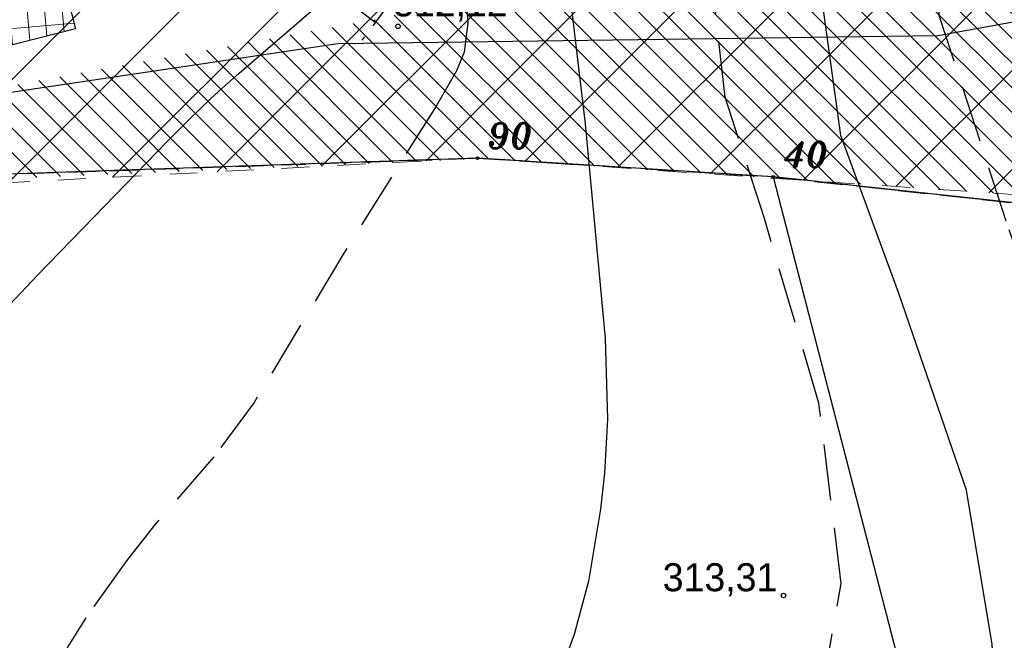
# Model space of a CAD drawing. Extents: x 4615668 to 9294084, y 5331114 to 10688993.
# Tile 46 of 181: x 4655625 to 4655660, y 5334986 to 5335008. Entities that reach past the tile are written whole.
import ezdxf

# ---------------------------------------------------------------- set-up
doc = ezdxf.new("R2010")
doc.units = 0
doc.header["$MEASUREMENT"] = 0
for name, pattern in [('BUIB05', [1, 0.5, -0.5]), ('GEN7', [13.75, 9.75, -1.5, 1, -1.5]), ('KONTUR', [1.5, 1, -0.5]), ('SKARPA1', [1.5, 1, -0.5]), ('WARSTWICA', [3, 2, -1])]:
    doc.linetypes.add(name, pattern=pattern)
for name, color, linetype in [('13', 7, 'Continuous'), ('2', 7, 'Continuous'), ('38', 7, 'Continuous'), ('50', 7, 'Continuous'), ('51', 7, 'Continuous'), ('52', 7, 'Continuous'), ('57', 7, 'Continuous'), ('7', 4, 'GEN7')]:
    doc.layers.add(name, color=color, linetype=linetype)
doc.layers.add('hatch', color=253, linetype='Continuous', lineweight=0)
doc.styles.add('ITALICT', font='ITALICT', dxfattribs={"height": 0.2})
doc.styles.add('txt', font='TXT', dxfattribs={"height": 0.2})

# ---------------------------------------------------------------- blocks, each defined once
blk = doc.blocks.new('203')
at = {"layer": '57', "color": 3, "linetype": 'Continuous'}
blk.add_circle((0, 0), 0.045, dxfattribs=at)
blk = doc.blocks.new('WYS')
at = {"layer": '52', "color": 67, "linetype": 'Continuous'}
blk.add_circle((0, 0), 0.08, dxfattribs=at)

msp = doc.modelspace()

# ---------------------------------------------------------------- hatches: boundary and pattern name
at = {"layer": 'hatch', "lineweight": 0, "ltscale": 20}
h = msp.add_hatch(dxfattribs=at)
h.set_pattern_fill('ANSI31', color=3, scale=5, angle=90)
h.set_pattern_definition([(135, (-11889.38753, -1756.1574), (-0.44194173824, -0.44194173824), [])])
h.paths.add_polyline_path([(4655588.854, 5335106.349), (4655610.799, 5335092.928), (4655619.826, 5335105.313), (4655679.3, 5335063.025), (4655675.327, 5335047.976), (4655665.409, 5335034.833), (4655687.601, 5335024.333), (4655665.162, 5335010.881), (4655660.44, 5335018.722), (4655662.201, 5335023.441), (4655659.892, 5335034.977), (4655638.385, 5335008.562), (4655616.894, 5335004.668), (4655615.082, 5335002.357), (4655641.603, 5335003.489), (4655662.829, 5335002.048), (4655672.968, 5335007.291), (4655703.279, 5335014.289), (4655716.801, 5335015.212), (4655741.269, 5335020.258), (4655757.915, 5335026.021), (4655726.837, 5335084.415), (4655710.028, 5335087.457), (4655682.401, 5335098.021), (4655634.828, 5335133.012), (4655626.983, 5335138.104), (4655613.086, 5335142.87)])
at = {"layer": 'hatch', "lineweight": 0}
h = msp.add_hatch(dxfattribs=at)
h.set_pattern_fill('ANSI31', color=160, scale=20)
h.set_pattern_definition([(45, (-11889.3875, -1756.1574), (-1.767766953, 1.767766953), [])])
h.paths.add_polyline_path([(4655585.345, 5335100.489), (4655609.825, 5335141.174), (4655724.52, 5335052.343), (4655757.949, 5335025.923), (4655741.269, 5335020.258), (4655716.277, 5335015.104), (4655702.906, 5335013.9), (4655672.968, 5335007.246), (4655662.829, 5335002.048), (4655641.397, 5335003.503), (4655600.675, 5335001.373), (4655590.095, 5334999.07), (4655563.772, 5335009.583), (4655603.239, 5335036.519), (4655603.01, 5335091.868)])
at = {"layer": 'hatch', "lineweight": 0, "ltscale": 40}
h = msp.add_hatch(dxfattribs=at)
h.set_pattern_fill('ANSI37', color=0, scale=5, angle=50)
h.set_pattern_definition([(95, (-11889.38753, -1756.1574), (-0.62262168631, -0.05447233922), []), (185, (-11889.38753, -1756.1574), (0.05447233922, -0.62262168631), [])])
h.paths.add_polyline_path([(4655615.67, 5335008.406), (4655626.287, 5335011.104), (4655627.047, 5335008.115), (4655616.429, 5335005.417)])

# ---------------------------------------------------------------- linework, layer by layer
at = {"color": 94, "linetype": 'BUIB05', "lineweight": 0, "ltscale": 2}
msp.add_lwpolyline([(4655585.345, 5335100.489), (4655609.825, 5335141.174), (4655724.52, 5335052.343), (4655757.949, 5335025.923), (4655741.269, 5335020.258), (4655716.277, 5335015.104), (4655702.906, 5335013.9), (4655672.968, 5335007.246), (4655662.829, 5335002.048), (4655641.397, 5335003.503), (4655600.675, 5335001.373), (4655590.095, 5334999.07), (4655563.772, 5335009.583), (4655603.239, 5335036.519), (4655603.01, 5335091.868)], close=True, dxfattribs=at)
at = {"layer": '13', "color": 7, "linetype": 'Continuous'}
msp.add_lwpolyline([(4655615.67, 5335008.406), (4655626.287, 5335011.104), (4655627.047, 5335008.115), (4655616.429, 5335005.417)], close=True, dxfattribs=at)
at = {"layer": '2', "color": 5, "linetype": 'Continuous'}
for p, q in [((4655641.397, 5335003.503), (4655622.286, 5335002.848)), ((4655651.948, 5335002.835), (4655641.397, 5335003.503)), ((4655662.479, 5335001.698), (4655651.948, 5335002.835)), ((4655651.948, 5335002.835), (4655659.046, 5334975.445))]:
    msp.add_line(p, q, dxfattribs=at)
at = {"layer": '38', "color": 97, "linetype": 'Continuous'}
msp.add_lwpolyline([(4655583.716, 5335000.259), (4655587.433, 5335000.202), (4655625.383, 5335005.955), (4655636.418, 5335007.594), (4655657.829, 5335007.879), (4655677.787, 5335011.524), (4655686.135, 5335016.935), (4655699.337, 5335019.603), (4655707.629, 5335015.273), (4655724.926, 5335014.934), (4655744.155, 5335019.032), (4655746.363, 5335020.077), (4655759.249, 5335031.868), (4655781.041, 5335034.87), (4655808.418, 5335038.151), (4655830.385, 5335042.05), (4655859.244, 5335048.896), (4655876.161, 5335050.644), (4655888.708, 5335047.526), (4655916.355, 5335047.409), (4655948.844, 5335051.828), (4655991.751, 5335057.21), (4655991.355, 5335065.089)], dxfattribs=at)
at = {"layer": '50', "color": 216, "linetype": 'Continuous'}
for points in [[(4655657.663, 5334971.143), (4655659.122, 5334976.723), (4655660.094, 5334981.003), (4655659.77, 5334986.15), (4655658.85, 5334991.66), (4655656.419, 5334998.703), (4655654.37, 5335004.311), (4655653.667, 5335009.404), (4655653.722, 5335013.142), (4655654.853, 5335017.619), (4655656.582, 5335022.603), (4655658.473, 5335026.179), (4655660.309, 5335027.913), (4655662.578, 5335029.376), (4655664.17, 5335030.333)], [(4655645.253, 5335018.341), (4655644.653, 5335012.099), (4655644.655, 5335009.644), (4655645.247, 5335004.731), (4655645.949, 5334997.072), (4655646.039, 5334994.184), (4655645.933, 5334992.257), (4655645.793, 5334990.972), (4655645.355, 5334988.404), (4655644.846, 5334986.501), (4655644.398, 5334985.278), (4655643.248, 5334982.932), (4655640.619, 5334978.558), (4655639.202, 5334976.45), (4655636.285, 5334972.333)], [(4655621.734, 5334995.138), (4655625.699, 5334999.325), (4655627.707, 5335001.394), (4655628.838, 5335002.56), (4655630.344, 5335004.119), (4655631.108, 5335004.886), (4655631.888, 5335005.636), (4655632.285, 5335006.003), (4655632.893, 5335006.541), (4655635.541, 5335008.816)]]:
    msp.add_lwpolyline(points, dxfattribs=at)
at = {"layer": '50', "color": 245, "linetype": 'WARSTWICA'}
for points in [[(4655665.206, 5334970.151), (4655665.505, 5334976.224), (4655665.163, 5334982.897), (4655662.993, 5334993.385), (4655660.264, 5335001.255), (4655657.876, 5335008.596), (4655657.706, 5335013.087), (4655657.835, 5335019.259), (4655660.052, 5335024.092), (4655663.25, 5335027.214), (4655664.828, 5335029.139)], [(4655645.932, 5334970.702), (4655650.492, 5334978.841), (4655653.711, 5334984.559), (4655654.382, 5334988.326), (4655653.582, 5334994.757), (4655651.637, 5335001.349), (4655650.237, 5335005.679), (4655649.834, 5335009.312), (4655650.639, 5335015.904), (4655651.98, 5335023.774), (4655652.182, 5335027.676)], [(4655640.79, 5335012.022), (4655641.059, 5335008.322), (4655640.92, 5335007.288), (4655640.647, 5335006.624), (4655639.918, 5335005.363), (4655636.632, 5335000.116), (4655633.429, 5334994.788), (4655631.995, 5334992.848), (4655629.873, 5334990.408), (4655628.869, 5334989.138), (4655627.42, 5334987.104), (4655626.766, 5334986.047), (4655625.985, 5334984.362), (4655624.174, 5334978.577), (4655623.772, 5334977.089), (4655623.231, 5334975.108), (4655622.9, 5334974.137), (4655620.955, 5334969.025)]]:
    msp.add_lwpolyline(points, dxfattribs=at)
at = {"layer": '51', "color": 3, "linetype": 'Continuous'}
msp.add_line((4655637.749, 5335008.344), (4655636.823, 5335009.04), dxfattribs=at)
at = {"layer": '51', "color": 3, "linetype": 'SKARPA1'}
msp.add_lwpolyline([(4655659.663, 5335037.534), (4655647.268, 5335021.026), (4655637.276, 5335007.714)], dxfattribs=at)
at = {"layer": '7', "color": 245, "linetype": 'KONTUR'}
for p, q in [((4655641.397, 5335003.503), (4655622.286, 5335002.848)), ((4655622.286, 5335002.848), (4655641.397, 5335003.503)), ((4655651.948, 5335002.835), (4655641.397, 5335003.503)), ((4655641.397, 5335003.503), (4655651.948, 5335002.835)), ((4655662.479, 5335001.698), (4655651.948, 5335002.835)), ((4655651.948, 5335002.835), (4655662.479, 5335001.698))]:
    msp.add_line(p, q, dxfattribs=at)

# ---------------------------------------------------------------- block references
at = {"layer": '52', "color": 67, "linetype": 'Continuous'}
for p in [(4655638.563, 5335008.205), (4655652.321, 5334987.894)]:
    msp.add_blockref('WYS', p, dxfattribs=at)
at = {"layer": '57', "color": 3, "linetype": 'Continuous'}
for p in [(4655641.397, 5335003.503), (4655651.948, 5335002.835)]:
    msp.add_blockref('203', p, dxfattribs=at)

# ---------------------------------------------------------------- texts
at = {"layer": '52', "color": 67, "linetype": 'Continuous', "style": 'txt'}
for s, p in [('312,12', (4655638.385, 5335008.562)), ('313,31', (4655648.009, 5334988.048))]:
    msp.add_text(s, height=1, dxfattribs=at).set_placement(p)
at = {"layer": '57', "color": 3, "linetype": 'Continuous', "style": 'ITALICT'}
for s, p in [('90', (4655641.747, 5335003.853)), ('40', (4655652.298, 5335003.185))]:
    msp.add_text(s, height=0.9, dxfattribs=at).set_placement(p)

doc.saveas('drawing.dxf')
